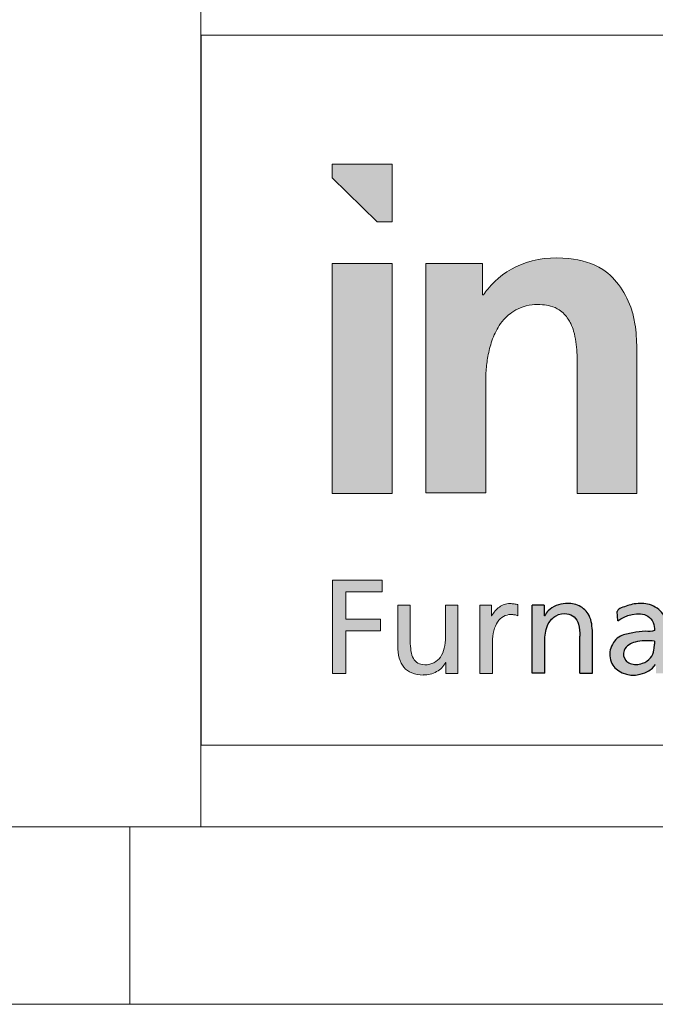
# Model space of a CAD drawing. Header units: millimetres. Extents: x 15 to 592, y 5 to 415.
# Tile 2 of 13: x 399 to 417, y 5 to 33. Entities that reach past the tile are written whole.
import ezdxf

# ---------------------------------------------------------------- set-up
doc = ezdxf.new("R2010")
doc.units = ezdxf.units.MM
doc.layers.add('FORMAT', color=7, linetype='Continuous')

# ---------------------------------------------------------------- blocks, each defined once
blk = doc.blocks.new('LOGO_sombreado')
at = {"linetype": 'Continuous'}
for points in [[(5.379, 14.745), (5.379, 16.368), (3.691, 16.368), (3.691, 15.977), (4.956, 14.745)], [(5.379, 13.567), (3.691, 13.567), (3.691, 7.09), (5.379, 7.09)], [(4.078, 4.32), (5.1, 4.32), (5.1, 4.651), (3.702, 4.651), (3.702, 2.023), (4.078, 2.023), (4.078, 3.22), (5.054, 3.22), (5.054, 3.551), (4.078, 3.551)], [(4.078, 4.32), (5.1, 4.32), (5.1, 4.651), (3.702, 4.651), (3.702, 2.023), (4.078, 2.023), (4.078, 3.22), (5.054, 3.22), (5.054, 3.551), (4.078, 3.551)]]:
    blk.add_hatch(color=7, dxfattribs=at).paths.add_polyline_path(points, flags=0)
h = blk.add_hatch(color=7, dxfattribs=at)
edge = h.paths.add_edge_path(flags=0)
edge.add_line((6.332, 7.108), (8.019, 7.108))
edge.add_line((8.019, 7.108), (8.019, 10.269))
edge.add_spline(control_points=[(8.019, 10.269), (8.019, 10.295), (8.02, 10.385), (8.031, 10.613), (8.076, 10.964), (8.182, 11.4), (8.354, 11.77), (8.558, 12.031), (8.76, 12.206), (9.011, 12.341), (9.31, 12.411), (9.596, 12.416), (9.859, 12.375), (10.128, 12.261), (10.314, 12.067), (10.432, 11.851), (10.51, 11.636), (10.565, 11.361), (10.591, 11.074), (10.599, 10.796), (10.599, 10.621), (10.599, 10.529)], knot_values=[0, 0, 0, 0, 0.014108, 0.050137, 0.12665, 0.210017, 0.297932, 0.350316, 0.392835, 0.445136, 0.506872, 0.560743, 0.603219, 0.653697, 0.720022, 0.747327, 0.789984, 0.846083, 0.902618, 0.949361, 1, 1, 1, 1], weights=[1, 1, 1, 1, 1, 1, 1, 1, 1, 1, 1, 1, 1, 1, 1, 1, 1, 1, 1, 1, 1, 1], degree=3, periodic=0)
edge.add_line((10.599, 10.529), (10.599, 7.09))
edge.add_line((10.599, 7.09), (12.28, 7.09))
edge.add_line((12.28, 7.09), (12.28, 11.178))
edge.add_spline(control_points=[(12.28, 11.178), (12.27, 11.411), (12.255, 11.775), (12.069, 12.584), (11.505, 13.452), (10.243, 13.792), (9.032, 13.667), (8.263, 13.102), (7.995, 12.74), (7.955, 12.686)], knot_values=[4, 4, 4, 4, 4.111727, 4.175295, 4.401008, 4.562165, 4.782362, 4.967907, 5, 5, 5, 5], weights=[1, 1, 1, 1, 1, 1, 1, 1, 1, 1], degree=3, periodic=0)
edge.add_line((7.955, 12.686), (7.933, 12.686))
edge.add_line((7.933, 12.686), (7.933, 13.567))
edge.add_line((7.933, 13.567), (6.332, 13.567))
edge.add_line((6.332, 13.567), (6.332, 7.108))
h = blk.add_hatch(color=7, dxfattribs=at)
edge = h.paths.add_edge_path(flags=0)
edge.add_spline(control_points=[(5.713, 2.196), (5.772, 2.125), (5.847, 2.071), (5.937, 2.034)], knot_values=[55, 55, 55, 55, 56, 56, 56, 56], weights=[1, 1, 1, 1], degree=3, periodic=0)
edge.add_spline(control_points=[(5.937, 2.034), (6.028, 1.997), (6.135, 1.977), (6.259, 1.977)], knot_values=[56, 56, 56, 56, 57, 57, 57, 57], weights=[1, 1, 1, 1], degree=3, periodic=0)
edge.add_arc((6.259, 2.796), 0.818, 269.9868, 283.8904)
edge.add_spline(control_points=[(6.456, 2.001), (6.519, 2.017), (6.58, 2.04), (6.635, 2.071)], knot_values=[0, 0, 0, 0, 1, 1, 1, 1], weights=[1, 1, 1, 1], degree=3, periodic=0)
edge.add_spline(control_points=[(6.635, 2.071), (6.69, 2.101), (6.741, 2.137), (6.784, 2.181)], knot_values=[1, 1, 1, 1, 2, 2, 2, 2], weights=[1, 1, 1, 1], degree=3, periodic=0)
edge.add_spline(control_points=[(6.784, 2.181), (6.827, 2.224), (6.863, 2.273), (6.889, 2.328)], knot_values=[2, 2, 2, 2, 3, 3, 3, 3], weights=[1, 1, 1, 1], degree=3, periodic=0)
edge.add_line((6.889, 2.328), (6.896, 2.328))
edge.add_line((6.896, 2.328), (6.896, 2.023))
edge.add_line((6.896, 2.023), (7.067, 2.023))
edge.add_line((7.067, 2.023), (7.238, 2.023))
edge.add_line((7.238, 2.023), (7.238, 2.263))
edge.add_line((7.238, 2.263), (7.238, 3.943))
edge.add_line((7.238, 3.943), (6.885, 3.943))
edge.add_line((6.885, 3.943), (6.885, 3.721))
edge.add_spline(control_points=[(6.885, 3.721), (6.885, 3.647), (6.885, 3.573), (6.885, 3.499), (6.885, 3.35), (6.885, 3.202), (6.885, 3.054), (6.885, 2.937), (6.873, 2.829), (6.85, 2.734)], knot_values=[30, 30, 30, 30, 31, 31, 31, 33, 33, 33, 34, 34, 34, 34], weights=[1, 1, 1, 1, 1, 1, 1, 1, 1, 1], degree=3, periodic=0)
edge.add_spline(control_points=[(6.85, 2.734), (6.827, 2.637), (6.792, 2.553), (6.696, 2.414), (6.636, 2.359), (6.562, 2.321)], knot_values=[34, 34, 34, 34, 35, 35, 36, 36, 36, 36], weights=[1, 1, 1, 1, 1, 1], degree=3, periodic=0)
edge.add_spline(control_points=[(6.562, 2.321), (6.489, 2.284), (6.402, 2.263), (6.301, 2.263)], knot_values=[36, 36, 36, 36, 37, 37, 37, 37], weights=[1, 1, 1, 1], degree=3, periodic=0)
edge.add_spline(control_points=[(6.301, 2.263), (6.224, 2.268), (6.16, 2.285), (6.107, 2.315)], knot_values=[37, 37, 37, 37, 38, 38, 38, 38], weights=[1, 1, 1, 1], degree=3, periodic=0)
edge.add_spline(control_points=[(6.107, 2.315), (6.054, 2.345), (6.013, 2.388), (5.982, 2.445)], knot_values=[38, 38, 38, 38, 39, 39, 39, 39], weights=[1, 1, 1, 1], degree=3, periodic=0)
edge.add_spline(control_points=[(5.982, 2.445), (5.95, 2.501), (5.928, 2.571), (5.914, 2.655)], knot_values=[39, 39, 39, 39, 40, 40, 40, 40], weights=[1, 1, 1, 1], degree=3, periodic=0)
edge.add_spline(control_points=[(5.914, 2.655), (5.9, 2.739), (5.894, 2.837), (5.894, 2.949), (5.894, 3.115), (5.894, 3.28), (5.894, 3.446), (5.894, 3.529), (5.894, 3.612), (5.894, 3.695), (5.894, 3.777), (5.894, 3.86), (5.894, 3.943)], knot_values=[40, 40, 40, 40, 41, 41, 41, 43, 43, 43, 44, 44, 44, 45, 45, 45, 45], weights=[1, 1, 1, 1, 1, 1, 1, 1, 1, 1, 1, 1, 1], degree=3, periodic=0)
edge.add_line((5.894, 3.943), (5.54, 3.943))
edge.add_spline(control_points=[(5.54, 3.943), (5.54, 3.848), (5.54, 3.753), (5.54, 3.658), (5.54, 3.563), (5.54, 3.468), (5.54, 3.372), (5.54, 3.182), (5.54, 2.992), (5.54, 2.802), (5.54, 2.673), (5.554, 2.557), (5.583, 2.455)], knot_values=[49, 49, 49, 49, 50, 50, 50, 51, 51, 51, 53, 53, 53, 54, 54, 54, 54], weights=[1, 1, 1, 1, 1, 1, 1, 1, 1, 1, 1, 1, 1], degree=3, periodic=0)
edge.add_spline(control_points=[(5.583, 2.455), (5.611, 2.354), (5.655, 2.267), (5.713, 2.196)], knot_values=[54, 54, 54, 54, 55, 55, 55, 55], weights=[1, 1, 1, 1], degree=3, periodic=0)
h = blk.add_hatch(color=7, dxfattribs=at)
edge = h.paths.add_edge_path(flags=0)
edge.add_line((8.928, 3.962), (8.875, 3.972))
edge.add_spline(control_points=[(8.875, 3.972), (8.858, 3.975), (8.841, 3.978), (8.823, 3.98)], knot_values=[22.132418, 22.132418, 22.132418, 22.132418, 23.132418, 23.132418, 23.132418, 23.132418], weights=[1, 1, 1, 1], degree=3, periodic=0)
edge.add_arc((8.709, 3.1), 0.888, 82.6219, 86.3614)
edge.add_spline(control_points=[(8.765, 3.986), (8.745, 3.987), (8.722, 3.988), (8.695, 3.988), (8.644, 3.988), (8.593, 3.979), (8.544, 3.963)], knot_values=[0.065266, 0.065266, 0.065266, 0.065266, 1.065266, 1.065266, 1.065266, 2.065266, 2.065266, 2.065266, 2.065266], weights=[1, 1, 1, 1, 1, 1, 1], degree=3, periodic=0)
edge.add_spline(control_points=[(8.544, 3.963), (8.495, 3.946), (8.448, 3.922), (8.404, 3.892)], knot_values=[2.065266, 2.065266, 2.065266, 2.065266, 3.065266, 3.065266, 3.065266, 3.065266], weights=[1, 1, 1, 1], degree=3, periodic=0)
edge.add_spline(control_points=[(8.404, 3.892), (8.36, 3.861), (8.319, 3.825), (8.283, 3.783)], knot_values=[3.065266, 3.065266, 3.065266, 3.065266, 4.065266, 4.065266, 4.065266, 4.065266], weights=[1, 1, 1, 1], degree=3, periodic=0)
edge.add_spline(control_points=[(8.283, 3.783), (8.248, 3.742), (8.218, 3.695), (8.194, 3.646)], knot_values=[4.065266, 4.065266, 4.065266, 4.065266, 5.065266, 5.065266, 5.065266, 5.065266], weights=[1, 1, 1, 1], degree=3, periodic=0)
edge.add_line((8.194, 3.646), (8.187, 3.646))
edge.add_line((8.187, 3.646), (8.187, 3.943))
edge.add_line((8.187, 3.943), (8.021, 3.943))
edge.add_line((8.021, 3.943), (7.856, 3.943))
edge.add_line((7.856, 3.943), (7.856, 3.703))
edge.add_line((7.856, 3.703), (7.856, 2.023))
edge.add_line((7.856, 2.023), (8.209, 2.023))
edge.add_spline(control_points=[(8.209, 2.023), (8.209, 2.314), (8.209, 2.605), (8.209, 2.896), (8.209, 3.017), (8.222, 3.126), (8.247, 3.222)], knot_values=[12.065266, 12.065266, 12.065266, 12.065266, 13.065266, 13.065266, 13.065266, 14.065266, 14.065266, 14.065266, 14.065266], weights=[1, 1, 1, 1, 1, 1, 1], degree=3, periodic=0)
edge.add_spline(control_points=[(8.247, 3.222), (8.271, 3.318), (8.307, 3.401), (8.352, 3.469)], knot_values=[14.065266, 14.065266, 14.065266, 14.065266, 15.065266, 15.065266, 15.065266, 15.065266], weights=[1, 1, 1, 1], degree=3, periodic=0)
edge.add_spline(control_points=[(8.352, 3.469), (8.398, 3.537), (8.454, 3.589), (8.518, 3.625)], knot_values=[15.065266, 15.065266, 15.065266, 15.065266, 16.065266, 16.065266, 16.065266, 16.065266], weights=[1, 1, 1, 1], degree=3, periodic=0)
edge.add_spline(control_points=[(8.518, 3.625), (8.582, 3.661), (8.654, 3.68), (8.733, 3.68)], knot_values=[16.065266, 16.065266, 16.065266, 16.065266, 17.065266, 17.065266, 17.065266, 17.065266], weights=[1, 1, 1, 1], degree=3, periodic=0)
edge.add_arc((8.733, 2.982), 0.698, 86.1548, 90.0023, ccw=False)
edge.add_spline(control_points=[(8.78, 3.678), (8.796, 3.677), (8.813, 3.675), (8.829, 3.673)], knot_values=[17.132418, 17.132418, 17.132418, 17.132418, 18.132418, 18.132418, 18.132418, 18.132418], weights=[1, 1, 1, 1], degree=3, periodic=0)
edge.add_spline(control_points=[(8.829, 3.673), (8.846, 3.67), (8.863, 3.667), (8.879, 3.662)], knot_values=[18.132418, 18.132418, 18.132418, 18.132418, 19.132418, 19.132418, 19.132418, 19.132418], weights=[1, 1, 1, 1], degree=3, periodic=0)
edge.add_spline(control_points=[(8.879, 3.662), (8.896, 3.658), (8.912, 3.652), (8.928, 3.646)], knot_values=[19.132418, 19.132418, 19.132418, 19.132418, 20.132418, 20.132418, 20.132418, 20.132418], weights=[1, 1, 1, 1], degree=3, periodic=0)
edge.add_line((8.928, 3.646), (8.928, 3.962))
h = blk.add_hatch(color=7, dxfattribs=at)
edge = h.paths.add_edge_path(flags=0)
edge.add_line((9.328, 2.026), (9.328, 3.946))
edge.add_line((9.328, 3.946), (9.67, 3.946))
edge.add_line((9.67, 3.946), (9.67, 3.641))
edge.add_line((9.67, 3.641), (9.678, 3.641))
edge.add_spline(control_points=[(9.678, 3.641), (9.704, 3.696), (9.793, 3.817), (10, 3.948), (10.305, 4.01), (10.669, 3.967), (10.997, 3.643), (11.021, 3.332), (11.026, 3.17)], knot_values=[0, 0, 0, 0, 0.090993, 0.223661, 0.358303, 0.55535, 0.750586, 1, 1, 1, 1], weights=[1, 1, 1, 1, 1, 1, 1, 1, 1], degree=3, periodic=0)
edge.add_line((11.026, 3.17), (11.026, 2.026))
edge.add_line((11.026, 2.026), (10.672, 2.026))
edge.add_line((10.672, 2.026), (10.672, 3.075))
edge.add_spline(control_points=[(10.672, 3.075), (10.669, 3.188), (10.66, 3.379), (10.536, 3.635), (10.28, 3.729), (9.984, 3.677), (9.726, 3.396), (9.691, 3.133), (9.683, 2.986)], knot_values=[0, 0, 0, 0, 0.181683, 0.307789, 0.426651, 0.591078, 0.760733, 1, 1, 1, 1], weights=[1, 1, 1, 1, 1, 1, 1, 1, 1], degree=3, periodic=0)
edge.add_line((9.683, 2.986), (9.681, 2.026))
edge.add_line((9.681, 2.026), (9.328, 2.026))
h = blk.add_hatch(color=7, dxfattribs=at)
edge = h.paths.add_edge_path(flags=0)
edge.add_spline(control_points=[(12.776, 3.232), (12.697, 3.183), (12.484, 3.232), (12.167, 3.156), (11.773, 3.111), (11.49, 2.752), (11.514, 2.287), (12.023, 1.86), (12.597, 1.99), (12.807, 2.27)], knot_values=[0, 0, 0, 0, 0.079966, 0.190057, 0.300094, 0.432511, 0.566689, 0.684622, 1, 1, 1, 1], weights=[1, 1, 1, 1, 1, 1, 1, 1, 1, 1], degree=3, periodic=0)
edge.add_spline(control_points=[(12.807, 2.27), (12.817, 2.296), (12.814, 2.27)], knot_values=[0, 0, 0, 1, 1, 1], weights=[1, 1, 1], degree=2, periodic=0)
edge.add_line((12.814, 2.27), (12.814, 2.023))
edge.add_line((12.814, 2.023), (13.139, 2.023))
edge.add_line((13.139, 2.023), (13.128, 3.106))
edge.add_spline(control_points=[(13.128, 3.106), (13.12, 3.292), (13.119, 3.706), (12.65, 4), (12.214, 4.002), (11.911, 3.898), (11.743, 3.828), (11.727, 3.77)], knot_values=[0, 0, 0, 0, 0.300445, 0.525135, 0.737289, 0.925487, 1, 1, 1, 1], weights=[1, 1, 1, 1, 1, 1, 1, 1], degree=3, periodic=0)
edge.add_line((11.727, 3.77), (11.744, 3.507))
edge.add_spline(control_points=[(11.744, 3.507), (11.927, 3.643), (12.567, 3.881), (12.789, 3.381), (12.776, 3.232)], knot_values=[0, 0, 0, 0, 0.658996, 1, 1, 1, 1], weights=[1, 1, 1, 1, 1], degree=3, periodic=0)
edge = h.paths.add_edge_path(flags=0)
edge.add_spline(control_points=[(12.776, 2.849), (12.772, 2.793), (12.762, 2.658), (12.682, 2.43), (12.419, 2.275), (12.142, 2.255), (11.913, 2.398), (11.87, 2.662), (12.044, 2.834), (12.252, 2.921), (12.499, 2.953), (12.683, 2.938), (12.776, 2.931)], knot_values=[0, 0, 0, 0, 0.068904, 0.168815, 0.283862, 0.42722, 0.488917, 0.605379, 0.695962, 0.771545, 0.884045, 1, 1, 1, 1], weights=[1, 1, 1, 1, 1, 1, 1, 1, 1, 1, 1, 1, 1], degree=3, periodic=0)
edge.add_line((12.776, 2.931), (12.776, 2.849))
at = {"color": 7, "linetype": 'Continuous', "lineweight": 18}
for p, q in [((0, 20), (0, 0)), ((0, 20), (72.5, 20)), ((3.691, 16.368), (3.691, 15.977)), ((5.379, 16.368), (3.691, 16.368)), ((5.379, 16.368), (5.379, 14.745)), ((3.691, 15.977), (4.956, 14.745)), ((4.956, 14.745), (5.379, 14.745)), ((3.691, 7.09), (3.691, 13.567)), ((3.691, 13.567), (5.379, 13.567)), ((5.379, 13.567), (5.379, 7.09)), ((5.379, 7.09), (3.691, 7.09)), ((3.702, 2.023), (3.702, 4.651)), ((3.702, 4.651), (5.1, 4.651)), ((3.702, 2.023), (3.702, 4.651)), ((5.1, 4.651), (5.1, 4.32)), ((4.078, 4.32), (4.078, 3.551)), ((5.1, 4.32), (4.078, 4.32)), ((4.078, 3.551), (5.054, 3.551)), ((5.054, 3.551), (5.054, 3.22)), ((5.054, 3.22), (4.078, 3.22)), ((4.078, 3.22), (4.078, 2.023)), ((4.078, 2.023), (3.702, 2.023)), ((0, 0), (72.5, 0))]:
    blk.add_line(p, q, dxfattribs=at)
blk.add_arc((6.259, 2.796), 0.818, 269.9868, 283.8904, dxfattribs=at)
at = {"color": 8, "linetype": 'Continuous', "lineweight": 0}
for points, knots in [([(12.28, 11.178), (12.27, 11.411), (12.255, 11.775), (12.069, 12.584), (11.505, 13.452), (10.243, 13.792), (9.032, 13.667), (8.263, 13.102), (7.995, 12.74), (7.955, 12.686)], [4, 4, 4, 4, 4.111727, 4.175295, 4.401008, 4.562165, 4.782362, 4.967907, 5, 5, 5, 5]), ([(8.019, 10.269), (8.019, 10.295), (8.02, 10.385), (8.031, 10.613), (8.076, 10.964), (8.182, 11.4), (8.354, 11.77), (8.558, 12.031), (8.76, 12.206), (9.011, 12.341), (9.31, 12.411), (9.596, 12.416), (9.859, 12.375), (10.128, 12.261), (10.314, 12.067), (10.432, 11.851), (10.51, 11.636), (10.565, 11.361), (10.591, 11.074), (10.599, 10.796), (10.599, 10.621), (10.599, 10.529)], [0, 0, 0, 0, 0.014108, 0.050137, 0.12665, 0.210017, 0.297932, 0.350316, 0.392835, 0.445136, 0.506872, 0.560743, 0.603219, 0.653697, 0.720022, 0.747327, 0.789984, 0.846083, 0.902618, 0.949361, 1, 1, 1, 1]), ([(5.894, 3.943), (5.864, 3.943), (5.835, 3.943), (5.805, 3.943), (5.746, 3.943), (5.688, 3.943), (5.629, 3.943), (5.599, 3.943), (5.57, 3.943), (5.54, 3.943)], [45, 45, 45, 45, 46, 46, 46, 48, 48, 48, 49, 49, 49, 49]), ([(5.54, 3.943), (5.54, 3.848), (5.54, 3.753), (5.54, 3.658), (5.54, 3.563), (5.54, 3.468), (5.54, 3.372), (5.54, 3.182), (5.54, 2.992), (5.54, 2.802), (5.54, 2.673), (5.554, 2.557), (5.583, 2.455)], [49, 49, 49, 49, 50, 50, 50, 51, 51, 51, 53, 53, 53, 54, 54, 54, 54]), ([(5.914, 2.655), (5.9, 2.739), (5.894, 2.837), (5.894, 2.949), (5.894, 3.115), (5.894, 3.28), (5.894, 3.446), (5.894, 3.529), (5.894, 3.612), (5.894, 3.695), (5.894, 3.777), (5.894, 3.86), (5.894, 3.943)], [40, 40, 40, 40, 41, 41, 41, 43, 43, 43, 44, 44, 44, 45, 45, 45, 45]), ([(7.238, 3.943), (7.209, 3.943), (7.179, 3.943), (7.15, 3.943), (7.091, 3.943), (7.032, 3.943), (6.973, 3.943), (6.944, 3.943), (6.914, 3.943), (6.885, 3.943)], [25, 25, 25, 25, 26, 26, 26, 28, 28, 28, 29, 29, 29, 29]), ([(7.238, 2.263), (7.238, 2.318), (7.238, 2.373), (7.238, 2.428), (7.238, 2.533), (7.238, 2.638), (7.238, 2.743), (7.238, 2.823), (7.238, 2.903), (7.238, 2.983), (7.238, 3.143), (7.238, 3.303), (7.238, 3.463), (7.238, 3.623), (7.238, 3.783), (7.238, 3.943)], [20, 20, 20, 20, 21, 21, 21, 22, 22, 22, 23, 23, 23, 24, 24, 24, 25, 25, 25, 25]), ([(8.765, 3.986), (8.745, 3.987), (8.722, 3.988), (8.695, 3.988), (8.644, 3.988), (8.593, 3.979), (8.544, 3.963)], [0.065266, 0.065266, 0.065266, 0.065266, 1.065266, 1.065266, 1.065266, 2.065266, 2.065266, 2.065266, 2.065266]), ([(6.885, 3.721), (6.885, 3.647), (6.885, 3.573), (6.885, 3.499), (6.885, 3.35), (6.885, 3.202), (6.885, 3.054), (6.885, 2.937), (6.873, 2.829), (6.85, 2.734)], [30, 30, 30, 30, 31, 31, 31, 33, 33, 33, 34, 34, 34, 34]), ([(8.209, 2.023), (8.209, 2.314), (8.209, 2.605), (8.209, 2.896), (8.209, 3.017), (8.222, 3.126), (8.247, 3.222)], [12.065266, 12.065266, 12.065266, 12.065266, 13.065266, 13.065266, 13.065266, 14.065266, 14.065266, 14.065266, 14.065266]), ([(6.85, 2.734), (6.827, 2.637), (6.792, 2.553), (6.696, 2.414), (6.636, 2.359), (6.562, 2.321)], [34, 34, 34, 34, 35, 35, 36, 36, 36, 36]), ([(6.889, 2.328), (6.89, 2.328), (6.892, 2.328), (6.893, 2.328), (6.894, 2.328), (6.894, 2.328), (6.894, 2.328), (6.894, 2.328), (6.895, 2.328), (6.895, 2.328), (6.895, 2.328), (6.895, 2.328), (6.895, 2.328), (6.896, 2.328), (6.896, 2.328), (6.896, 2.328)], [3, 3, 3, 3, 4, 4, 4, 5, 5, 5, 6, 6, 6, 7, 7, 7, 8, 8, 8, 8]), ([(6.896, 2.328), (6.896, 2.302), (6.896, 2.277), (6.896, 2.251), (6.896, 2.226), (6.896, 2.201), (6.896, 2.175), (6.896, 2.15), (6.896, 2.124), (6.896, 2.099), (6.896, 2.095), (6.896, 2.091), (6.896, 2.087), (6.896, 2.078), (6.896, 2.07), (6.896, 2.061), (6.896, 2.056), (6.896, 2.051), (6.896, 2.047), (6.896, 2.043), (6.896, 2.039), (6.896, 2.035), (6.896, 2.031), (6.896, 2.027), (6.896, 2.023)], [8, 8, 8, 8, 9, 9, 9, 10, 10, 10, 12, 12, 12, 13, 13, 13, 14, 14, 14, 15, 15, 15, 16, 16, 16, 17, 17, 17, 17])]:
    blk.add_open_spline(points, degree=3, knots=knots, dxfattribs=at)
for points in [[(7.933, 13.567), (7.399, 13.567), (6.865, 13.567), (6.332, 13.567)], [(6.332, 13.567), (6.332, 11.414), (6.332, 9.261), (6.332, 7.108)], [(7.933, 12.686), (7.933, 12.98), (7.933, 13.273), (7.933, 13.567)], [(7.955, 12.686), (7.948, 12.686), (7.94, 12.686), (7.933, 12.686)], [(12.28, 7.09), (12.28, 8.453), (12.28, 9.815), (12.28, 11.178)], [(8.019, 7.108), (8.019, 8.161), (8.019, 9.215), (8.019, 10.269)], [(10.599, 10.529), (10.599, 9.383), (10.599, 8.236), (10.599, 7.09)], [(6.332, 7.108), (6.894, 7.108), (7.457, 7.108), (8.019, 7.108)], [(10.599, 7.09), (11.16, 7.09), (11.72, 7.09), (12.28, 7.09)], [(6.885, 3.943), (6.885, 3.869), (6.885, 3.795), (6.885, 3.721)], [(8.021, 3.943), (7.966, 3.943), (7.911, 3.943), (7.856, 3.943)], [(7.856, 3.943), (7.856, 3.863), (7.856, 3.783), (7.856, 3.703)], [(8.187, 3.943), (8.132, 3.943), (8.077, 3.943), (8.021, 3.943)], [(8.187, 3.646), (8.187, 3.745), (8.187, 3.844), (8.187, 3.943)], [(8.404, 3.892), (8.36, 3.861), (8.319, 3.825), (8.283, 3.783)], [(8.544, 3.963), (8.495, 3.946), (8.448, 3.922), (8.404, 3.892)], [(8.875, 3.972), (8.858, 3.975), (8.841, 3.978), (8.823, 3.98)], [(8.928, 3.962), (8.911, 3.965), (8.893, 3.969), (8.875, 3.972)], [(8.928, 3.646), (8.928, 3.751), (8.928, 3.856), (8.928, 3.962)], [(7.856, 3.703), (7.856, 3.143), (7.856, 2.583), (7.856, 2.023)], [(8.194, 3.646), (8.192, 3.646), (8.189, 3.646), (8.187, 3.646)], [(8.283, 3.783), (8.248, 3.742), (8.218, 3.695), (8.194, 3.646)], [(8.352, 3.469), (8.398, 3.537), (8.454, 3.589), (8.518, 3.625)], [(8.518, 3.625), (8.582, 3.661), (8.654, 3.68), (8.733, 3.68)], [(8.78, 3.678), (8.796, 3.677), (8.813, 3.675), (8.829, 3.673)], [(8.829, 3.673), (8.846, 3.67), (8.863, 3.667), (8.879, 3.662)], [(8.879, 3.662), (8.896, 3.658), (8.912, 3.652), (8.928, 3.646)], [(8.247, 3.222), (8.271, 3.318), (8.307, 3.401), (8.352, 3.469)], [(5.982, 2.445), (5.95, 2.501), (5.928, 2.571), (5.914, 2.655)], [(5.583, 2.455), (5.611, 2.354), (5.655, 2.267), (5.713, 2.196)], [(6.107, 2.315), (6.054, 2.345), (6.013, 2.388), (5.982, 2.445)], [(6.301, 2.263), (6.224, 2.268), (6.16, 2.285), (6.107, 2.315)], [(6.562, 2.321), (6.489, 2.284), (6.402, 2.263), (6.301, 2.263)], [(6.784, 2.181), (6.827, 2.224), (6.863, 2.273), (6.889, 2.328)], [(7.238, 2.023), (7.238, 2.103), (7.238, 2.183), (7.238, 2.263)], [(5.713, 2.196), (5.772, 2.125), (5.847, 2.071), (5.937, 2.034)], [(5.937, 2.034), (6.028, 1.997), (6.135, 1.977), (6.259, 1.977)], [(6.456, 2.001), (6.519, 2.017), (6.58, 2.04), (6.635, 2.071)], [(6.635, 2.071), (6.69, 2.101), (6.741, 2.137), (6.784, 2.181)], [(6.896, 2.023), (6.953, 2.023), (7.01, 2.023), (7.067, 2.023)], [(7.067, 2.023), (7.124, 2.023), (7.181, 2.023), (7.238, 2.023)], [(7.856, 2.023), (7.974, 2.023), (8.092, 2.023), (8.209, 2.023)]]:
    blk.add_open_spline(points, degree=3, dxfattribs=at)
for points, weights in [([(8.823, 3.98), (8.804, 3.983), (8.785, 3.985), (8.765, 3.986)], [1, 0.999645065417, 0.999645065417, 1]), ([(8.733, 3.68), (8.749, 3.68), (8.764, 3.679), (8.78, 3.678)], [1, 0.99962425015, 0.99962425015, 1])]:
    blk.add_rational_spline(points, weights, degree=3, dxfattribs=at)
at = {"layer": 'FORMAT', "color": 7}
for p, q in [((9.67, 3.946), (9.328, 3.946)), ((9.328, 2.026), (9.328, 3.946)), ((9.67, 3.946), (9.67, 3.641)), ((9.678, 3.641), (9.67, 3.641)), ((11.744, 3.507), (11.727, 3.77)), ((10.672, 2.026), (10.672, 3.075)), ((11.026, 2.026), (11.026, 3.17)), ((9.681, 2.026), (9.683, 2.986)), ((12.776, 2.931), (12.776, 2.849)), ((9.681, 2.026), (9.328, 2.026)), ((10.672, 2.026), (11.026, 2.026))]:
    blk.add_line(p, q, dxfattribs=at)
for points, knots in [([(11.026, 3.17), (11.021, 3.332), (10.997, 3.643), (10.669, 3.967), (10.305, 4.01), (10, 3.948), (9.793, 3.817), (9.704, 3.696), (9.678, 3.641)], [0, 0, 0, 0, 0.249414, 0.44465, 0.641697, 0.776339, 0.909007, 1, 1, 1, 1]), ([(13.128, 3.106), (13.12, 3.292), (13.119, 3.706), (12.65, 4), (12.214, 4.002), (11.911, 3.898), (11.743, 3.828), (11.727, 3.77)], [0, 0, 0, 0, 0.300445, 0.525135, 0.737289, 0.925487, 1, 1, 1, 1]), ([(9.683, 2.986), (9.691, 3.133), (9.726, 3.396), (9.984, 3.677), (10.28, 3.729), (10.536, 3.635), (10.66, 3.379), (10.669, 3.188), (10.672, 3.075)], [0, 0, 0, 0, 0.239267, 0.408922, 0.573349, 0.692211, 0.818317, 1, 1, 1, 1]), ([(11.744, 3.507), (11.927, 3.643), (12.567, 3.881), (12.789, 3.381), (12.776, 3.232)], [0, 0, 0, 0, 0.658996, 1, 1, 1, 1]), ([(12.776, 3.232), (12.697, 3.183), (12.484, 3.232), (12.167, 3.156), (11.773, 3.111), (11.49, 2.752), (11.514, 2.287), (12.023, 1.86), (12.597, 1.99), (12.807, 2.27)], [0, 0, 0, 0, 0.079966, 0.190057, 0.300094, 0.432511, 0.566689, 0.684622, 1, 1, 1, 1]), ([(12.776, 2.931), (12.683, 2.938), (12.499, 2.953), (12.252, 2.921), (12.044, 2.834), (11.87, 2.662), (11.913, 2.398), (12.142, 2.255), (12.419, 2.275), (12.682, 2.43), (12.762, 2.658), (12.772, 2.793), (12.776, 2.849)], [0, 0, 0, 0, 0.115955, 0.228455, 0.304038, 0.394621, 0.511083, 0.57278, 0.716138, 0.831185, 0.931096, 1, 1, 1, 1])]:
    blk.add_open_spline(points, degree=3, knots=knots, dxfattribs=at)

msp = doc.modelspace()

# ---------------------------------------------------------------- linework, layer by layer
at = {"color": 7, "linetype": 'Continuous', "lineweight": 18}
for p, q in [((404, 55), (404, 10)), ((584, 10), (20, 10)), ((402, 10), (402, 5)), ((404, 10), (584, 10)), ((589, 5), (15, 5))]:
    msp.add_line(p, q, dxfattribs=at)

# ---------------------------------------------------------------- block references
at = {"color": 7, "linetype": 'Continuous'}
msp.add_blockref('LOGO_sombreado', (404.0096253, 12.2979639), dxfattribs=at)

doc.saveas('drawing.dxf')
